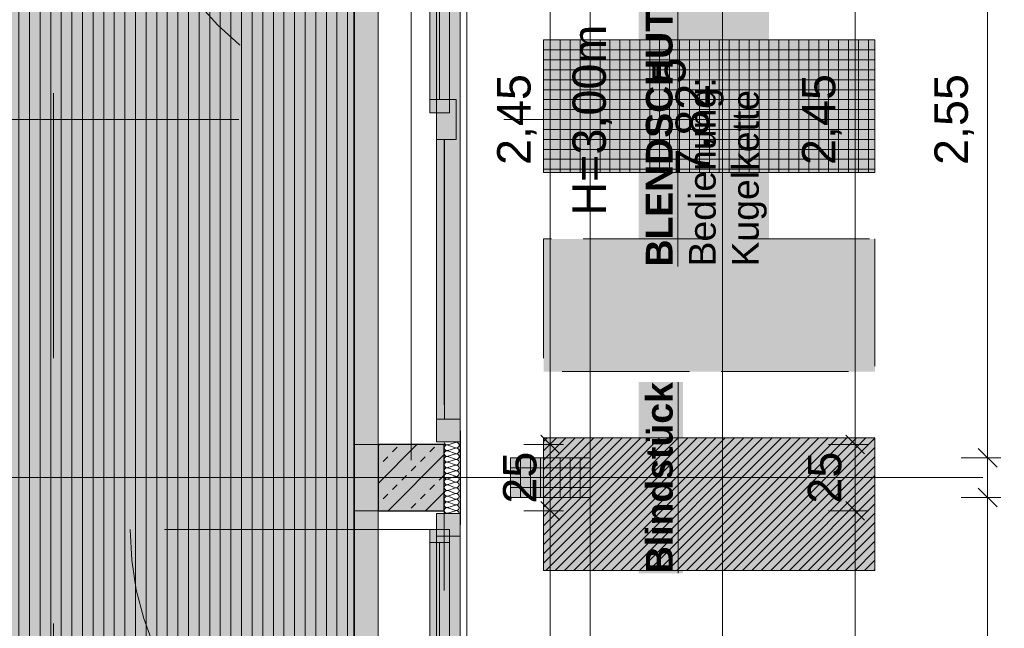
# Model space of a CAD drawing. Header units: metres. Extents: x -111 to 152, y -132 to 99.
# Tile 223 of 256: x -1.48 to 2.24, y -5.97 to -3.67. Entities that reach past the tile are written whole.
import ezdxf

# ---------------------------------------------------------------- set-up
doc = ezdxf.new("R2010")
doc.units = ezdxf.units.M
doc.header["$PDMODE"] = 1
doc.header["$PDSIZE"] = -2
for name, pattern in [('ACAD_ISO02W101', [0.6, 0.48, -0.12]), ('Achsen 01', [5.291531, 3.175, -1.058062, 0.352704, -0.705764]), ('gestrichelt - 01', [2, 1, -1]), ('ISO-07 Punktiert', [0.889, 0.127, -0.762]), ('Raster 01', [2, 1, -1]), ('VW-01 Strichlinie kurz', [2, 1, -1])]:
    doc.linetypes.add(name, pattern=pattern)
doc.layers.get('0').update_dxf_attribs({"lineweight": 25})
for name, color, linetype, lineweight, true_color in [('013_Beton und Stahlbetonarbeiten-000 Sichtbeton-333 Außenstütze', 5, 'Continuous', 5, 0x0000ff), ('013_Beton und Stahlbetonarbeiten-000 Sichtbeton-334 Außenwandöf', 5, 'Continuous', 5, 0x0000ff), ('014_Fassadenarbeiten-000 Aufsicht Betonfertigteile', 7, 'Continuous', 9, 0xc0c0c0), ('014_Fassadenarbeiten-330 mineralische Dämmung', 7, 'Continuous', 9, 0x666666), ('031_Metallbauarbeiten-350 Lamellendecke DS', 7, 'Continuous', 35, 0x666666), ('032_Metallarbeiten-Fenster', 7, 'Continuous', 13, 0x444444), ('AV1-Achsen', 1, 'Achsen 01', 18, 0xff0000), ('AV1-Raster', 7, 'Raster 01', 9, 0xa6a6a6)]:
    doc.layers.add(name, color=color, linetype=linetype, lineweight=lineweight, true_color=true_color)
for name, color, linetype, lineweight in [('013_Beton und Stahlbetonarbeiten-000 Unterzüge', 7, 'ISO-07 Punktiert', 13), ('013_Beton und Stahlbetonarbeiten-320 Fundamente Aufg. Wände', 7, 'ACAD_ISO02W101', 9), ('013_Beton und Stahlbetonarbeiten-330 Außenstützen', 7, 'Continuous', 25), ('014_Fassadenarbeiten-330 Betonfertigteile vertikal', 7, 'Continuous', 9), ('030_Sonnenschutzarbeiten-BLENDSCHUTZ', 7, 'Continuous', 5), ('030_Sonnenschutzarbeiten-BLENDSCHUTZ  Beschriftung', 7, 'Continuous', 5), ('_1.35m (3D)', 7, 'Continuous', 9), ('_EG (2D)', 7, 'Continuous', 9), ('_EG - DS (2D)', 7, 'Continuous', 9), ('_GRU (2D)', 7, 'Continuous', 9), ('_Legende (2D)', 7, 'Continuous', 9), ('Bemaßung-Bemaßung', 7, 'Continuous', 9), ('Keine', 7, 'Continuous', 9)]:
    doc.layers.add(name, color=color, linetype=linetype, lineweight=lineweight)
doc.layers.get('0').freeze()
doc.styles.add('Arial', font='arial.ttf')
doc.styles.add('Arial (bold)', font='arialbd.ttf')
doc.dimstyles.new('COE 50', dxfattribs={"dimtxt": 126.090495, "dimasz": 0.001414, "dimexe": 0.001, "dimexo": 0.01, "dimgap": 0.001, "dimtad": 1, "dimdec": 3, "dimtxsty": 'Arial', "dimblk": 'VW_SLASH-3', "dimblk1": 'VW_SLASH-3', "dimblk2": 'VW_SLASH-3', "dimcen": 0, "dimadec": 3, "dimazin": 0, "dimtfac": 0.8, "dimtdec": 3, "dimtix": 1, "dimtmove": 0, "dimatfit": 0, "dimldrblk": 'VW_SLASH-2', "dimfxl": 0.002, "dimfxlon": 1, "dimfrac": 2, "dimtolj": 1, "dimarcsym": 0})
pattern_1 = [(-90, (0, 0), (0.0375, 0), [])]
pattern_2 = [(0, (0, 0), (2e-18, -0.0375), [])]

# ---------------------------------------------------------------- blocks, each defined once
blk = doc.blocks.new('Group-2')
at = {"layer": 'AV1-Raster'}
for p, q in [((-1.35, -22.95), (-1.35, 1.35)), ((1.35, -4.05), (-40.5, -4.05)), ((1.35, -5.4), (-40.5, -5.4))]:
    blk.add_line(p, q, dxfattribs=at)
blk = doc.blocks.new('1.35m (3D)')
at = {"layer": 'AV1-Raster', "color": 7}
blk.add_blockref('Group-2', (0, 0), dxfattribs=at)
blk = doc.blocks.new('Blendschutz Beschriftung')
at = {"layer": '030_Sonnenschutzarbeiten-BLENDSCHUTZ  Beschriftung', "color": 254, "linetype": 'Continuous', "transparency": 33554559}
blk.add_solid([(-0.554, -0.1644), (0.554, -0.1644), (-0.554, 0.3267), (0.554, 0.3267)], dxfattribs=at)
at = {"layer": '030_Sonnenschutzarbeiten-BLENDSCHUTZ  Beschriftung', "insert": (-0.554, 0.3002), "char_height": 0.100872, "attachment_point": 1, "line_spacing_factor": 0.967016, "style": 'Arial (bold)'}
blk.add_mtext('{\\LBLENDSCHUTZ:}{\\fArial|b0|i0|c0|p0;\\l\\PBedienung: \\PKugelkette }', dxfattribs=at)
blk = doc.blocks.new('VW_SLASH-3')
at = {"color": 0, "linetype": 'ByBlock', "lineweight": -2, "transparency": 16777216}
blk.add_line((0, 0), (-1, 0), dxfattribs=at)
at = {"color": 0, "linetype": 'Continuous', "lineweight": 15, "transparency": 16777216, "flags": 128}
blk.add_lwpolyline([(0.5, 0.5), (-0.5, -0.5)], dxfattribs=at)
blk = doc.blocks.new('*D36')
at = {"layer": '030_Sonnenschutzarbeiten-BLENDSCHUTZ', "color": 0, "lineweight": -2}
for p, q in [((0.425, -2.825), (0.575, -2.825)), ((0.525, -5.2043), (0.525, -2.8957)), ((0.425, -5.275), (0.575, -5.275))]:
    blk.add_line(p, q, dxfattribs=at)
at = {"layer": 'Defpoints', "color": 0}
for p in [(-0.215, -2.825), (0.525, -2.825), (-0.215, -5.275)]:
    blk.add_point(p, dxfattribs=at)
at = {"layer": '030_Sonnenschutzarbeiten-BLENDSCHUTZ', "color": 0, "lineweight": -2, "xscale": 0.070693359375, "yscale": 0.070693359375, "zscale": 0.070693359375}
for p, rotation in [((0.525, -2.825), 90), ((0.525, -5.275), 270)]:
    blk.add_blockref('VW_SLASH-3', p, dxfattribs=dict(at, rotation=rotation))
at = {"layer": '030_Sonnenschutzarbeiten-BLENDSCHUTZ', "color": 0, "lineweight": 13, "insert": (0.3992, -4.05), "char_height": 0.12609, "attachment_point": 5, "rotation": 90, "style": 'Arial'}
blk.add_mtext('\\A1;2,45', dxfattribs=at)
blk = doc.blocks.new('VW_SLASH-2')
at = {"color": 0, "linetype": 'ByBlock', "lineweight": -2, "transparency": 16777216}
blk.add_line((0, 0), (-1, 0), dxfattribs=at)
at = {"color": 0, "linetype": 'Continuous', "lineweight": 15, "transparency": 16777216, "flags": 128}
blk.add_lwpolyline([(0.5, 0.5), (-0.5, -0.5)], dxfattribs=at)
blk = doc.blocks.new('*D37')
at = {"layer": '030_Sonnenschutzarbeiten-BLENDSCHUTZ', "color": 0, "lineweight": -2}
for p, q in [((0.425, -5.525), (0.575, -5.525)), ((0.525, -7.9043), (0.525, -5.5957)), ((0.425, -7.975), (0.575, -7.975))]:
    blk.add_line(p, q, dxfattribs=at)
at = {"layer": 'Defpoints', "color": 0}
for p in [(-0.215, -5.525), (0.525, -5.525), (-0.215, -7.975)]:
    blk.add_point(p, dxfattribs=at)
at = {"layer": '030_Sonnenschutzarbeiten-BLENDSCHUTZ', "color": 0, "lineweight": -2, "xscale": 0.070693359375, "yscale": 0.070693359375, "zscale": 0.070693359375}
for p, rotation in [((0.525, -5.525), 90), ((0.525, -7.975), 270)]:
    blk.add_blockref('VW_SLASH-3', p, dxfattribs=dict(at, rotation=rotation))
at = {"layer": '030_Sonnenschutzarbeiten-BLENDSCHUTZ', "color": 0, "lineweight": 13, "insert": (0.3992, -6.75), "char_height": 0.12609, "attachment_point": 5, "rotation": 90, "style": 'Arial'}
blk.add_mtext('\\A1;2,45', dxfattribs=at)
blk = doc.blocks.new('*D62')
at = {"layer": '030_Sonnenschutzarbeiten-BLENDSCHUTZ', "color": 0, "lineweight": -2}
for p, q in [((0.525, -5.2043), (0.525, -5.1336)), ((0.425, -5.275), (0.575, -5.275)), ((0.525, -5.275), (0.525, -5.525)), ((0.425, -5.525), (0.575, -5.525)), ((0.525, -5.5957), (0.525, -5.6664))]:
    blk.add_line(p, q, dxfattribs=at)
at = {"layer": 'Defpoints', "color": 0}
for p in [(-0.215, -5.275), (-0.215, -5.525), (0.525, -5.525)]:
    blk.add_point(p, dxfattribs=at)
at = {"layer": '030_Sonnenschutzarbeiten-BLENDSCHUTZ', "color": 0, "lineweight": -2, "xscale": 0.070693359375, "yscale": 0.070693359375, "zscale": 0.070693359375}
for p, rotation in [((0.525, -5.275), 270), ((0.525, -5.525), 90)]:
    blk.add_blockref('VW_SLASH-3', p, dxfattribs=dict(at, rotation=rotation))
at = {"layer": '030_Sonnenschutzarbeiten-BLENDSCHUTZ', "color": 0, "lineweight": 13, "insert": (0.4106, -5.4), "char_height": 0.12609, "attachment_point": 5, "rotation": 90, "style": 'Arial'}
blk.add_mtext('\\A1;25', dxfattribs=at)
blk = doc.blocks.new('*D400')
at = {"layer": 'Bemaßung-Bemaßung', "color": 0, "lineweight": -2}
for p, q in [((3.075, 0), (3.225, 0)), ((3.175, -5.3293), (3.175, -0.0707)), ((3.075, -5.4), (3.225, -5.4))]:
    blk.add_line(p, q, dxfattribs=at)
at = {"layer": 'Defpoints', "color": 0}
for p in [(0, 0), (3.175, 0), (0, -5.4)]:
    blk.add_point(p, dxfattribs=at)
at = {"layer": 'Bemaßung-Bemaßung', "color": 0, "lineweight": -2, "xscale": 0.070693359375, "yscale": 0.070693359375, "zscale": 0.070693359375}
for p, rotation in [((3.175, 0), 89.99999999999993), ((3.175, -5.4), 269.9999999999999)]:
    blk.add_blockref('VW_SLASH-3', p, dxfattribs=dict(at, rotation=rotation))
at = {"layer": 'Bemaßung-Bemaßung', "color": 0, "insert": (3.0492, -2.7), "char_height": 0.12609, "attachment_point": 5, "rotation": 90, "style": 'Arial'}
blk.add_mtext('\\A1;5,40', dxfattribs=at)
blk = doc.blocks.new('*D401')
at = {"layer": 'Bemaßung-Bemaßung', "color": 0, "lineweight": -2}
for p, q in [((3.075, -5.4), (3.225, -5.4)), ((3.175, -8.0293), (3.175, -5.4707)), ((3.075, -8.1), (3.225, -8.1))]:
    blk.add_line(p, q, dxfattribs=at)
at = {"layer": 'Defpoints', "color": 0}
for p in [(0, -5.4), (3.175, -5.4), (0, -8.1)]:
    blk.add_point(p, dxfattribs=at)
at = {"layer": 'Bemaßung-Bemaßung', "color": 0, "lineweight": -2, "xscale": 0.070693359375, "yscale": 0.070693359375, "zscale": 0.070693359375}
for p, rotation in [((3.175, -5.4), 90), ((3.175, -8.1), 270)]:
    blk.add_blockref('VW_SLASH-3', p, dxfattribs=dict(at, rotation=rotation))
at = {"layer": 'Bemaßung-Bemaßung', "color": 0, "insert": (3.0492, -6.75), "char_height": 0.12609, "attachment_point": 5, "rotation": 90, "style": 'Arial'}
blk.add_mtext('\\A1;2,70', dxfattribs=at)
blk = doc.blocks.new('*D409')
at = {"layer": 'Bemaßung-Bemaßung', "color": 0, "lineweight": -2}
for p, q in [((2.075, -2.775), (2.225, -2.775)), ((2.175, -5.2543), (2.175, -2.8457)), ((2.075, -5.325), (2.225, -5.325))]:
    blk.add_line(p, q, dxfattribs=at)
at = {"layer": 'Defpoints', "color": 0}
for p in [(0.675, -2.775), (2.175, -2.775), (0.675, -5.325)]:
    blk.add_point(p, dxfattribs=at)
at = {"layer": 'Bemaßung-Bemaßung', "color": 0, "lineweight": -2, "xscale": 0.070693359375, "yscale": 0.070693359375, "zscale": 0.070693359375}
for p, rotation in [((2.175, -2.775), 90), ((2.175, -5.325), 270)]:
    blk.add_blockref('VW_SLASH-3', p, dxfattribs=dict(at, rotation=rotation))
at = {"layer": 'Bemaßung-Bemaßung', "color": 0, "insert": (2.0492, -4.05), "char_height": 0.12609, "attachment_point": 5, "rotation": 90, "style": 'Arial'}
blk.add_mtext('\\A1;2,55', dxfattribs=at)
blk = doc.blocks.new('*D410')
at = {"layer": 'Bemaßung-Bemaßung', "color": 0, "lineweight": -2}
for p, q in [((2.175, -5.2543), (2.175, -5.1836)), ((2.075, -5.325), (2.225, -5.325)), ((2.175, -5.475), (2.175, -5.325)), ((2.075, -5.475), (2.225, -5.475)), ((2.175, -5.5457), (2.175, -5.6164))]:
    blk.add_line(p, q, dxfattribs=at)
at = {"layer": 'Defpoints', "color": 0}
for p in [(0.675, -5.325), (2.175, -5.325), (0.675, -5.475)]:
    blk.add_point(p, dxfattribs=at)
at = {"layer": 'Bemaßung-Bemaßung', "color": 0, "lineweight": -2, "xscale": 0.070693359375, "yscale": 0.070693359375, "zscale": 0.070693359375}
for p, rotation in [((2.175, -5.325), 270), ((2.175, -5.475), 90)]:
    blk.add_blockref('VW_SLASH-3', p, dxfattribs=dict(at, rotation=rotation))
at = {"layer": 'Bemaßung-Bemaßung', "color": 0, "insert": (2.3644, -5.4), "char_height": 0.12609, "attachment_point": 5, "rotation": 90, "style": 'Arial'}
blk.add_mtext('\\A1;15', dxfattribs=at)
blk = doc.blocks.new('*D411')
at = {"layer": 'Bemaßung-Bemaßung', "color": 0, "lineweight": -2}
for p, q in [((2.075, -5.475), (2.225, -5.475)), ((2.175, -7.9543), (2.175, -5.5457)), ((2.075, -8.025), (2.225, -8.025))]:
    blk.add_line(p, q, dxfattribs=at)
at = {"layer": 'Defpoints', "color": 0}
for p in [(0.675, -5.475), (2.175, -5.475), (0.675, -8.025)]:
    blk.add_point(p, dxfattribs=at)
at = {"layer": 'Bemaßung-Bemaßung', "color": 0, "lineweight": -2, "xscale": 0.070693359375, "yscale": 0.070693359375, "zscale": 0.070693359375}
for p, rotation in [((2.175, -5.475), 90), ((2.175, -8.025), 270)]:
    blk.add_blockref('VW_SLASH-3', p, dxfattribs=dict(at, rotation=rotation))
at = {"layer": 'Bemaßung-Bemaßung', "color": 0, "insert": (2.0492, -6.75), "char_height": 0.12609, "attachment_point": 5, "rotation": 90, "style": 'Arial'}
blk.add_mtext('\\A1;2,55', dxfattribs=at)
blk = doc.blocks.new('*D429')
at = {"layer": 'Bemaßung-Bemaßung', "color": 0, "lineweight": -2}
for p, q in [((1.075, -0.125), (1.225, -0.125)), ((1.175, -7.8793), (1.175, -0.1957)), ((1.075, -7.95), (1.225, -7.95))]:
    blk.add_line(p, q, dxfattribs=at)
at = {"layer": 'Defpoints', "color": 0}
for p in [(-2.575, -0.125), (1.175, -0.125), (-1.475, -7.95)]:
    blk.add_point(p, dxfattribs=at)
at = {"layer": 'Bemaßung-Bemaßung', "color": 0, "lineweight": -2, "xscale": 0.070693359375, "yscale": 0.070693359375, "zscale": 0.070693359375}
for p, rotation in [((1.175, -0.125), 90.00000000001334), ((1.175, -7.95), 270.0000000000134)]:
    blk.add_blockref('VW_SLASH-3', p, dxfattribs=dict(at, rotation=rotation))
at = {"layer": 'Bemaßung-Bemaßung', "color": 0, "insert": (1.0283, -4.0375), "char_height": 0.12609, "attachment_point": 5, "rotation": 90, "style": 'Arial'}
blk.add_mtext('\\A1;7,82\\S5^ ;', dxfattribs=at)
blk = doc.blocks.new('*D604')
at = {"layer": 'Bemaßung-Bemaßung', "color": 0, "lineweight": -2}
for p, q in [((1.575, -5.525), (1.725, -5.525)), ((1.675, -5.5957), (1.675, -7.9043)), ((1.575, -7.975), (1.725, -7.975))]:
    blk.add_line(p, q, dxfattribs=at)
at = {"layer": 'Defpoints', "color": 0}
for p in [(-0.125, -5.525), (-0.125, -7.975), (1.675, -7.975)]:
    blk.add_point(p, dxfattribs=at)
at = {"layer": 'Bemaßung-Bemaßung', "color": 0, "lineweight": -2, "xscale": 0.070693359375, "yscale": 0.070693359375, "zscale": 0.070693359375}
for p, rotation in [((1.675, -5.525), 90.00000000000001), ((1.675, -7.975), 270)]:
    blk.add_blockref('VW_SLASH-3', p, dxfattribs=dict(at, rotation=rotation))
at = {"layer": 'Bemaßung-Bemaßung', "color": 0, "insert": (1.5492, -6.75), "char_height": 0.12609, "attachment_point": 5, "rotation": 90, "style": 'Arial'}
blk.add_mtext('\\A1;2,45', dxfattribs=at)
blk = doc.blocks.new('*D605')
at = {"layer": 'Bemaßung-Bemaßung', "color": 0, "lineweight": -2}
for p, q in [((1.675, -5.2043), (1.675, -5.1336)), ((1.575, -5.275), (1.725, -5.275)), ((1.675, -5.275), (1.675, -5.525)), ((1.575, -5.525), (1.725, -5.525)), ((1.675, -5.5957), (1.675, -5.6664))]:
    blk.add_line(p, q, dxfattribs=at)
at = {"layer": 'Defpoints', "color": 0}
for p in [(-0.125, -5.275), (-0.125, -5.525), (1.675, -5.525)]:
    blk.add_point(p, dxfattribs=at)
at = {"layer": 'Bemaßung-Bemaßung', "color": 0, "lineweight": -2, "xscale": 0.070693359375, "yscale": 0.070693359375, "zscale": 0.070693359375}
for p, rotation in [((1.675, -5.275), 270), ((1.675, -5.525), 90)]:
    blk.add_blockref('VW_SLASH-3', p, dxfattribs=dict(at, rotation=rotation))
at = {"layer": 'Bemaßung-Bemaßung', "color": 0, "insert": (1.5606, -5.4), "char_height": 0.12609, "attachment_point": 5, "rotation": 90, "style": 'Arial'}
blk.add_mtext('\\A1;25', dxfattribs=at)
blk = doc.blocks.new('*D606')
at = {"layer": 'Bemaßung-Bemaßung', "color": 0, "lineweight": -2}
for p, q in [((1.575, -2.825), (1.725, -2.825)), ((1.675, -2.8957), (1.675, -5.2043)), ((1.575, -5.275), (1.725, -5.275))]:
    blk.add_line(p, q, dxfattribs=at)
at = {"layer": 'Defpoints', "color": 0}
for p in [(-0.125, -2.825), (-0.125, -5.275), (1.675, -5.275)]:
    blk.add_point(p, dxfattribs=at)
at = {"layer": 'Bemaßung-Bemaßung', "color": 0, "lineweight": -2, "xscale": 0.070693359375, "yscale": 0.070693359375, "zscale": 0.070693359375}
for p, rotation in [((1.675, -2.825), 90.00000000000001), ((1.675, -5.275), 270)]:
    blk.add_blockref('VW_SLASH-3', p, dxfattribs=dict(at, rotation=rotation))
at = {"layer": 'Bemaßung-Bemaßung', "color": 0, "insert": (1.5492, -4.05), "char_height": 0.12609, "attachment_point": 5, "rotation": 90, "style": 'Arial'}
blk.add_mtext('\\A1;2,45', dxfattribs=at)
blk = doc.blocks.new('Group-429')
at = {"layer": '032_Metallarbeiten-Fenster', "linetype": 'Continuous', "lineweight": 0}
for points in [[(0.185, -5.535), (0.185, -5.62), (0.095, -5.62), (0.095, -5.535)], [(0.145, -5.595), (0.145, -5.645), (0.07, -5.645), (0.07, -5.595)], [(0.145, -5.645), (0.145, -6.675), (0.07, -6.675), (0.07, -5.645)], [(0.095, -5.62), (0.185, -5.62), (0.185, -7.88), (0.095, -7.88)], [(0.145, -6.675), (0.145, -6.725), (0.07, -6.725), (0.07, -6.675)], [(0.17, -6.675), (0.17, -6.825), (0.095, -6.825), (0.095, -6.675)], [(0.185, -7.965), (0.185, -7.88), (0.095, -7.88), (0.095, -7.965)]]:
    blk.add_hatch(color=7, dxfattribs=at).paths.add_polyline_path(points)
at = {"layer": '032_Metallarbeiten-Fenster', "color": 7, "linetype": 'gestrichelt - 01', "lineweight": 18, "transparency": 33554687}
blk.add_line((0.07, -5.595), (-1.06, -5.595), dxfattribs=at)
at = {"layer": '032_Metallarbeiten-Fenster', "color": 7, "lineweight": 18}
for p, q in [((0.1075, -5.645), (0.1075, -6.675)), ((0.1262, -7.88), (0.1262, -6.825))]:
    blk.add_line(p, q, dxfattribs=at)
at = {"layer": '032_Metallarbeiten-Fenster', "color": 7, "lineweight": 18, "flags": 128}
for points in [[(0.185, -5.535), (0.185, -5.62), (0.095, -5.62), (0.095, -5.535)], [(0.145, -5.595), (0.145, -5.645), (0.07, -5.645), (0.07, -5.595)], [(0.145, -5.645), (0.145, -6.675), (0.07, -6.675), (0.07, -5.645)], [(0.095, -5.62), (0.185, -5.62), (0.185, -7.88), (0.095, -7.88)], [(0.145, -6.675), (0.145, -6.725), (0.07, -6.725), (0.07, -6.675)], [(0.17, -6.675), (0.17, -6.825), (0.095, -6.825), (0.095, -6.675)], [(0.185, -7.965), (0.185, -7.88), (0.095, -7.88), (0.095, -7.965)]]:
    blk.add_lwpolyline(points, close=True, dxfattribs=at)
at = {"layer": '032_Metallarbeiten-Fenster', "color": 7, "linetype": 'gestrichelt - 01', "lineweight": 18, "transparency": 33554687}
blk.add_arc((0.07, -5.595), 1.13, 180.0004, 270, dxfattribs=at)
blk = doc.blocks.new('Group-431')
at = {"layer": '014_Fassadenarbeiten-330 mineralische Dämmung', "transparency": 33554687, "flags": 128}
for points in [[(15.3239, -23.284, 0.513088), (15.3342, -23.27), (15.3252, -23.242, -1.372995), (15.3456, -23.242), (15.3353, -23.27, 1.372583), (15.3557, -23.27), (15.3467, -23.242, -1.372995), (15.3671, -23.242), (15.3567, -23.27, 1.372583), (15.3771, -23.27)], [(15.3353, -23.27, 1.372583), (15.3557, -23.27), (15.3467, -23.242, -1.372995), (15.3671, -23.242), (15.3567, -23.27, 1.372583), (15.3771, -23.27), (15.3681, -23.242, -1.372995), (15.3885, -23.242), (15.3782, -23.27, 1.372583), (15.3986, -23.27), (15.3896, -23.242, -1.372995), (15.41, -23.242), (15.3996, -23.27, 1.372583), (15.42, -23.27), (15.411, -23.242, -1.372995), (15.4314, -23.242), (15.4211, -23.27, 1.372583), (15.4415, -23.27), (15.4325, -23.242, -1.372995), (15.4529, -23.242), (15.4425, -23.27, 1.372583), (15.4629, -23.27), (15.4539, -23.242, -1.372995), (15.4743, -23.242), (15.464, -23.27, 1.372583), (15.4844, -23.27), (15.4754, -23.242, -1.372995), (15.4958, -23.242), (15.4854, -23.27, 1.372583), (15.5058, -23.27), (15.4968, -23.242, -1.372995), (15.5172, -23.242), (15.5069, -23.27, 1.372583), (15.5273, -23.27), (15.5183, -23.242, -1.372995), (15.5387, -23.242), (15.5283, -23.27, 1.372583), (15.5487, -23.27), (15.5397, -23.242, -1.372995), (15.5601, -23.242), (15.5498, -23.27, 1.372583), (15.5702, -23.27), (15.5612, -23.242, -1.372995), (15.5816, -23.242)], [(15.5283, -23.27, 0.324435), (15.5322, -23.282, 0.324435), (15.5448, -23.282, 0.324435), (15.5487, -23.27), (15.5397, -23.242, -0.324488), (15.5436, -23.23, -0.324488), (15.5562, -23.23, -0.324488), (15.5601, -23.242), (15.5498, -23.27, 0.324435), (15.5537, -23.282, 0.324435), (15.5663, -23.282, 0.324435), (15.5702, -23.27), (15.5612, -23.242, -0.324488), (15.5651, -23.23, -0.324488), (15.5777, -23.23, -0.324488), (15.5816, -23.242), (15.5712, -23.27, 0.324435), (15.5751, -23.282, 0.324435), (15.5877, -23.282, 0.324435), (15.5916, -23.27), (15.5826, -23.242, -0.540253), (15.5939, -23.228)], [(15.5939, -23.2791, -0.225321), (15.5927, -23.27), (15.5939, -23.2667)]]:
    blk.add_lwpolyline(points, format="xyb", dxfattribs=at)
blk = doc.blocks.new('Group-435')
at = {"layer": '014_Fassadenarbeiten-330 mineralische Dämmung', "transparency": 33554687}
blk.add_blockref('Group-431', (0, 0), dxfattribs=at)
blk = doc.blocks.new('Parametric Object-56')
at = {"layer": '014_Fassadenarbeiten-330 mineralische Dämmung', "color": 7, "transparency": 33554687}
blk.add_blockref('Group-435', (0, 0), dxfattribs=at)
at = {"layer": '014_Fassadenarbeiten-330 mineralische Dämmung', "color": 0, "flags": 1}
for tag in ['IFC_UUID', 'instanceID', 'prm0_name', 'prm0_type', 'prm0_value', 'prm1_name', 'prm1_type', 'prm1_value', 'prm2_name', 'prm2_type', 'prm2_value', 'prm3_name', 'prm3_type', 'prm3_value', 'prm4_name', 'prm4_type', 'prm4_value', 'prm5_name', 'prm5_type', 'prm5_value', 'prm6_name', 'prm6_type', 'prm6_value']:
    blk.add_attdef(tag, (0.1225, -5.535), '', height=0.00018, dxfattribs=at)
blk = doc.blocks.new('Group-436')
at = {"layer": '032_Metallarbeiten-Fenster', "linetype": 'Continuous', "lineweight": 0}
for points in [[(0.185, -2.835), (0.185, -2.92), (0.095, -2.92), (0.095, -2.835)], [(0.145, -2.895), (0.145, -2.945), (0.07, -2.945), (0.07, -2.895)], [(0.095, -2.92), (0.185, -2.92), (0.185, -5.18), (0.095, -5.18)], [(0.145, -2.945), (0.145, -3.975), (0.07, -3.975), (0.07, -2.945)], [(0.145, -3.975), (0.145, -4.025), (0.07, -4.025), (0.07, -3.975)], [(0.17, -3.975), (0.17, -4.125), (0.095, -4.125), (0.095, -3.975)], [(0.185, -5.265), (0.185, -5.18), (0.095, -5.18), (0.095, -5.265)]]:
    blk.add_hatch(color=7, dxfattribs=at).paths.add_polyline_path(points)
at = {"layer": '032_Metallarbeiten-Fenster', "color": 7, "linetype": 'gestrichelt - 01', "lineweight": 18, "transparency": 33554687}
blk.add_line((0.07, -2.895), (-1.06, -2.895), dxfattribs=at)
at = {"layer": '032_Metallarbeiten-Fenster', "color": 7, "lineweight": 18}
for p, q in [((0.1075, -2.945), (0.1075, -3.975)), ((0.1262, -5.18), (0.1262, -4.125))]:
    blk.add_line(p, q, dxfattribs=at)
at = {"layer": '032_Metallarbeiten-Fenster', "color": 7, "lineweight": 18, "flags": 128}
for points in [[(0.185, -2.835), (0.185, -2.92), (0.095, -2.92), (0.095, -2.835)], [(0.145, -2.895), (0.145, -2.945), (0.07, -2.945), (0.07, -2.895)], [(0.095, -2.92), (0.185, -2.92), (0.185, -5.18), (0.095, -5.18)], [(0.145, -2.945), (0.145, -3.975), (0.07, -3.975), (0.07, -2.945)], [(0.145, -3.975), (0.145, -4.025), (0.07, -4.025), (0.07, -3.975)], [(0.17, -3.975), (0.17, -4.125), (0.095, -4.125), (0.095, -3.975)], [(0.185, -5.265), (0.185, -5.18), (0.095, -5.18), (0.095, -5.265)]]:
    blk.add_lwpolyline(points, close=True, dxfattribs=at)
at = {"layer": '032_Metallarbeiten-Fenster', "color": 7, "linetype": 'gestrichelt - 01', "lineweight": 18, "transparency": 33554687}
blk.add_arc((0.07, -2.895), 1.13, 180.0004, 270, dxfattribs=at)
blk = doc.blocks.new('Legende (2D)')
at = {"layer": '013_Beton und Stahlbetonarbeiten-320 Fundamente Aufg. Wände', "linetype": 'Continuous', "lineweight": 0, "transparency": 33554470}
blk.add_hatch(color=96, dxfattribs=at).paths.add_polyline_path([(1.74957, -4.5), (1.74957, -5), (0.49957, -5), (0.49957, -4.5)])
at = {"layer": 'Keine', "linetype": 'Continuous', "lineweight": 0, "transparency": 33554687}
blk.add_hatch(color=9, dxfattribs=at).paths.add_polyline_path([(0.49957, -3.75), (1.74957, -3.75), (1.74957, -4.25), (0.49957, -4.25)])
at = {"layer": 'Keine', "linetype": 'Continuous', "lineweight": 9, "transparency": 33554687}
h = blk.add_hatch(dxfattribs=at)
h.set_pattern_fill('Stahlbetonfertigteil', color=8, style=0, pattern_type=2)
h.set_pattern_definition(pattern_1)
h.paths.add_polyline_path([(0.49957, -3.75), (1.74957, -3.75), (1.74957, -4.25), (0.49957, -4.25)])
at = {"layer": 'Keine', "linetype": 'Continuous', "lineweight": 13, "transparency": 33554687}
h = blk.add_hatch(dxfattribs=at)
h.set_pattern_fill('Stahlbetonfertigteil-1', color=8, style=0, pattern_type=2)
h.set_pattern_definition(pattern_2)
h.paths.add_polyline_path([(0.49957, -3.75), (1.74957, -3.75), (1.74957, -4.25), (0.49957, -4.25)])
at = {"layer": 'Keine', "linetype": 'Continuous', "lineweight": 0, "true_color": 0xd19783, "transparency": 33554687}
blk.add_hatch(color=33, dxfattribs=at).paths.add_polyline_path([(0.49957, -5.75), (0.49957, -5.25), (1.74957, -5.25), (1.74957, -5.75)])
at = {"layer": 'Keine', "linetype": 'Continuous', "lineweight": 9, "transparency": 33554687}
h = blk.add_hatch(dxfattribs=at)
h.set_pattern_fill('Mauerwerk Münster', color=8, style=0, pattern_type=2)
h.set_pattern_definition([(45, (0, 0), (0.01767767, -0.01767767), [])])
h.paths.add_polyline_path([(0.49957, -5.75), (0.49957, -5.25), (1.74957, -5.25), (1.74957, -5.75)])
at = {"layer": '013_Beton und Stahlbetonarbeiten-320 Fundamente Aufg. Wände', "flags": 128}
blk.add_lwpolyline([(1.74957, -4.5), (1.74957, -5), (0.49957, -5), (0.49957, -4.5)], close=True, dxfattribs=at)
at = {"layer": 'Keine', "color": 7, "linetype": 'Continuous', "lineweight": 9, "transparency": 33554687, "flags": 128}
for points in [[(0.49957, -3.75), (1.74957, -3.75), (1.74957, -4.25), (0.49957, -4.25)], [(0.49957, -5.75), (0.49957, -5.25), (1.74957, -5.25), (1.74957, -5.75)]]:
    blk.add_lwpolyline(points, close=True, dxfattribs=at)
blk = doc.blocks.new('Group-709')
at = {"layer": 'AV1-Achsen'}
blk.add_line((0, -26.5), (0, 4.9), dxfattribs=at)
blk = doc.blocks.new('Group-721')
at = {"layer": 'AV1-Achsen'}
blk.add_line((-43.35, -5.4), (4.2, -5.4), dxfattribs=at)
blk = doc.blocks.new('GRU (2D)')
at = {"layer": 'AV1-Achsen', "color": 7}
for name in ['Group-709', 'Group-721']:
    blk.add_blockref(name, (0, 0), dxfattribs=at)
blk = doc.blocks.new('EG - DS (2D)')
at = {"layer": '030_Sonnenschutzarbeiten-BLENDSCHUTZ', "linetype": 'Continuous', "lineweight": 0, "transparency": 33554610}
for color, points in [(161, [(-0.125, -2.825), (-0.215, -2.825), (-0.215, -5.275), (-0.125, -5.275)]), (30, [(-0.215, -5.525), (-0.215, -5.275), (-0.125, -5.275), (-0.125, -5.525)]), (161, [(-0.125, -7.975), (-0.215, -7.975), (-0.215, -5.525), (-0.125, -5.525)])]:
    blk.add_hatch(color=color, dxfattribs=at).paths.add_polyline_path(points)
at = {"layer": '031_Metallbauarbeiten-350 Lamellendecke DS', "linetype": 'Continuous', "lineweight": 0, "transparency": 33554508}
blk.add_hatch(color=254, dxfattribs=at).paths.add_polyline_path([(-5.275, -0.215), (-0.215, -0.215), (-0.215, -7.95), (-5.275, -7.95)])
at = {"layer": '031_Metallbauarbeiten-350 Lamellendecke DS', "linetype": 'Continuous', "lineweight": 9, "transparency": 33554508}
h = blk.add_hatch(dxfattribs=at)
h.set_pattern_fill('Lamellendecke', color=252, style=0, pattern_type=2)
h.set_pattern_definition([(90, (0, 0), (0.04, 0), [])])
h.paths.add_polyline_path([(-5.275, -0.215), (-0.215, -0.215), (-0.215, -7.95), (-5.275, -7.95)])
at = {"layer": '030_Sonnenschutzarbeiten-BLENDSCHUTZ', "color": 251, "lineweight": 13, "flags": 128}
for points in [[(-0.125, -2.825), (-0.215, -2.825), (-0.215, -5.275), (-0.125, -5.275)], [(-0.215, -5.525), (-0.215, -5.275), (-0.125, -5.275), (-0.125, -5.525)], [(-0.125, -7.975), (-0.215, -7.975), (-0.215, -5.525), (-0.125, -5.525)]]:
    blk.add_lwpolyline(points, close=True, dxfattribs=at)
at = {"layer": '030_Sonnenschutzarbeiten-BLENDSCHUTZ', "color": 30, "transparency": 33554610}
blk.add_solid([(1.0254, -5.7611), (1.0254, -5.0389), (0.8589, -5.7611), (0.8589, -5.0389)], dxfattribs=at)
blk.add_solid([(1.0254, -5.7611), (1.0254, -5.0389), (0.8589, -5.7611), (0.8589, -5.0389)], dxfattribs=at)
at = {"layer": '031_Metallbauarbeiten-350 Lamellendecke DS', "flags": 128}
blk.add_lwpolyline([(-5.275, -0.215), (-0.215, -0.215), (-0.215, -7.95), (-5.275, -7.95)], close=True, dxfattribs=at)
at = {"layer": '030_Sonnenschutzarbeiten-BLENDSCHUTZ  Beschriftung', "color": 7, "rotation": 90}
blk.add_blockref('Blendschutz Beschriftung', (1.1856, -4.05), dxfattribs=at)
at = {"layer": '030_Sonnenschutzarbeiten-BLENDSCHUTZ', "color": 7, "insert": (0.6087, -4.4121), "char_height": 0.12609, "attachment_point": 1, "rotation": 90, "line_spacing_factor": 0.969122, "style": 'Arial'}
blk.add_mtext('H=3,00m', dxfattribs=at)
at = {"layer": '030_Sonnenschutzarbeiten-BLENDSCHUTZ', "color": 7, "insert": (0.8858, -5.4), "char_height": 0.100872, "width": 0.722129, "attachment_point": 2, "rotation": 90, "line_spacing_factor": 0.969122, "style": 'Arial (bold)'}
blk.add_mtext('{\\LB}{\\Llindstück }', dxfattribs=at)
at = {"layer": '030_Sonnenschutzarbeiten-BLENDSCHUTZ', "color": 7, "lineweight": 13}
for p1, p2, picture, middle in [((-0.215, -5.275), (-0.215, -2.825), '*D36', (0.3992, -4.05)), ((-0.215, -7.975), (-0.215, -5.525), '*D37', (0.3992, -6.75))]:
    dim = blk.add_aligned_dim(p1=p1, p2=p2, distance=-0.74, text='2,45', dimstyle='COE 50', override={"dimtxt": 0.12609, "dimasz": 0.070693, "dimexe": 0.05, "dimgap": 0.05, "dimpost": '<>', "dimtxsty": 'Arial', "dimtmove": 2, "dimfxl": 0.1}, dxfattribs=at)
    dim.commit()
    dim.dimension.update_dxf_attribs({"geometry": picture, "text_midpoint": middle})
at = {"layer": '030_Sonnenschutzarbeiten-BLENDSCHUTZ', "color": 251, "lineweight": 13}
dim = blk.add_linear_dim(base=(0.525, -5.525), p1=(-0.215, -5.275), p2=(-0.215, -5.525), angle=270, text='25', dimstyle='COE 50', override={"dimtxt": 0.12609, "dimasz": 0.070693, "dimexe": 0.05, "dimgap": 0.05, "dimpost": '<>', "dimtxsty": 'Arial', "dimtmove": 2, "dimfxl": 0.1}, dxfattribs=at)
dim.commit()
dim.dimension.update_dxf_attribs({"geometry": '*D62', "text_midpoint": (0.4106, -5.4)})
blk = doc.blocks.new('EG (2D)')
at = {"layer": '013_Beton und Stahlbetonarbeiten-330 Außenstützen', "linetype": 'Continuous', "lineweight": 0, "true_color": 0xc0c0c0}
blk.add_hatch(color=9, dxfattribs=at).paths.add_polyline_path([(0.125, -5.275), (-0.125, -5.275), (-0.125, -5.525), (0.125, -5.525)])
at = {"layer": '013_Beton und Stahlbetonarbeiten-330 Außenstützen', "linetype": 'Continuous', "lineweight": 13}
h = blk.add_hatch(dxfattribs=at)
h.set_pattern_fill('Stahlbeton', color=251, style=0, pattern_type=2)
h.set_pattern_definition([(45, (0, 0), (0.0707107, -0.0707107), [0.025, -0.025])])
h.paths.add_polyline_path([(0.125, -5.275), (-0.125, -5.275), (-0.125, -5.525), (0.125, -5.525)])
h = blk.add_hatch(dxfattribs=at)
h.set_pattern_fill('Stahlbeton-1', color=251, style=0, pattern_type=2)
h.set_pattern_definition([(-135, (0.03106, -0.03313), (0.0707107, -0.0707107), [])])
h.paths.add_polyline_path([(0.125, -5.275), (-0.125, -5.275), (-0.125, -5.525), (0.125, -5.525)])
at = {"layer": '014_Fassadenarbeiten-330 Betonfertigteile vertikal', "linetype": 'Continuous', "lineweight": 0}
blk.add_hatch(color=9, dxfattribs=at).paths.add_polyline_path([(0.675, -5.325), (0.675, -5.475), (0.375, -5.475), (0.375, -5.325)])
at = {"layer": '014_Fassadenarbeiten-330 Betonfertigteile vertikal', "linetype": 'Continuous', "lineweight": 9}
h = blk.add_hatch(dxfattribs=at)
h.set_pattern_fill('Stahlbetonfertigteil', color=8, style=0, pattern_type=2)
h.set_pattern_definition(pattern_1)
h.paths.add_polyline_path([(0.675, -5.325), (0.675, -5.475), (0.375, -5.475), (0.375, -5.325)])
at = {"layer": '014_Fassadenarbeiten-330 Betonfertigteile vertikal', "linetype": 'Continuous', "lineweight": 13}
h = blk.add_hatch(dxfattribs=at)
h.set_pattern_fill('Stahlbetonfertigteil-1', color=8, style=0, pattern_type=2)
h.set_pattern_definition(pattern_2)
h.paths.add_polyline_path([(0.675, -5.325), (0.675, -5.475), (0.375, -5.475), (0.375, -5.325)])
at = {"layer": '032_Metallarbeiten-Fenster', "linetype": 'Continuous', "lineweight": 0, "transparency": 33554687}
blk.add_hatch(color=181, dxfattribs=at).paths.add_polyline_path([(0.1843, -5.5769), (0.1843, -5.2231), (0.1863, -5.2231), (0.1863, -5.5769)])
at = {"layer": '013_Beton und Stahlbetonarbeiten-000 Sichtbeton-333 Außenstütze', "color": 30}
blk.add_solid([(-0.125, -5.525), (-0.125, -5.275), (-0.075, -5.475), (-0.075, -5.325)], dxfattribs=at)
at = {"layer": '013_Beton und Stahlbetonarbeiten-000 Sichtbeton-334 Außenwandöf', "color": 30}
for points in [[(0.125, -5.325), (-0.075, -5.325), (0.125, -5.275), (-0.125, -5.275)], [(0.125, -5.525), (-0.125, -5.525), (0.125, -5.475), (-0.075, -5.475)]]:
    blk.add_solid(points, dxfattribs=at)
at = {"layer": '013_Beton und Stahlbetonarbeiten-000 Unterzüge', "linetype": 'VW-01 Strichlinie kurz', "flags": 128}
for points in [[(-0.125, -5.275), (-0.125, -2.825), (0.125, -2.825), (0.125, -5.275)], [(-0.125, -7.975), (-0.125, -5.525), (0.125, -5.525), (0.125, -7.975)]]:
    blk.add_lwpolyline(points, close=True, dxfattribs=at)
at = {"layer": '013_Beton und Stahlbetonarbeiten-330 Außenstützen', "flags": 128}
blk.add_lwpolyline([(0.125, -5.275), (-0.125, -5.275), (-0.125, -5.525), (0.125, -5.525)], close=True, dxfattribs=at)
at = {"layer": '014_Fassadenarbeiten-000 Aufsicht Betonfertigteile', "flags": 128}
blk.add_lwpolyline([(0.305, -16.19), (0.21, -16.19), (0.21, -0.01), (0.305, -0.01), (0.305, 0.305), (0.675, 0.675), (0.675, -22.275), (0.305, -21.905)], close=True, dxfattribs=at)
at = {"layer": '014_Fassadenarbeiten-330 Betonfertigteile vertikal', "flags": 128}
blk.add_lwpolyline([(0.675, -5.325), (0.675, -5.475), (0.375, -5.475), (0.375, -5.325)], close=True, dxfattribs=at)
at = {"layer": '032_Metallarbeiten-Fenster', "color": 7, "linetype": 'Continuous', "lineweight": 9, "transparency": 33554687, "flags": 128}
blk.add_lwpolyline([(0.1843, -5.5769), (0.1843, -5.2231), (0.1863, -5.2231), (0.1863, -5.5769)], close=True, dxfattribs=at)
at = {"layer": 'Keine', "color": 9, "linetype": 'Continuous', "lineweight": 13, "flags": 128}
blk.add_lwpolyline([(-39.825, 0.675), (0.675, 0.675), (0.675, -22.275), (-39.825, -22.275)], close=True, dxfattribs=at)
at = {"layer": '014_Fassadenarbeiten-330 mineralische Dämmung', "rotation": 90}
blk.add_blockref('Parametric Object-56', (-23.103, -20.8589), dxfattribs=at)
at = {"layer": '032_Metallarbeiten-Fenster', "color": 7}
for name in ['Group-436', 'Group-429']:
    blk.add_blockref(name, (0, 0), dxfattribs=at)
at = {"layer": 'Bemaßung-Bemaßung', "color": 1}
for p1, p2, text, picture, middle in [((0, -5.4), (0, 0), '5,40', '*D400', (3.0492, -2.7)), ((0, -8.1), (0, -5.4), '2,70', '*D401', (3.0492, -6.75))]:
    dim = blk.add_aligned_dim(p1=p1, p2=p2, distance=-3.175, text=text, dimstyle='COE 50', override={"dimtxt": 0.12609, "dimasz": 0.070693, "dimexe": 0.05, "dimgap": 0.05, "dimpost": '<>', "dimtxsty": 'Arial', "dimtmove": 2, "dimfxl": 0.1}, dxfattribs=at)
    dim.commit()
    dim.dimension.update_dxf_attribs({"geometry": picture, "text_midpoint": middle})
at = {"layer": 'Bemaßung-Bemaßung'}
for base, p1, p2, text, picture, middle in [((1.175, -0.125), (-1.475, -7.95), (-2.575, -0.125), '7,82\\S5^ ;', '*D429', (1.0283, -4.0375)), ((1.675, -5.275), (-0.125, -2.825), (-0.125, -5.275), '2,45', '*D606', (1.5492, -4.05)), ((1.675, -5.525), (-0.125, -5.275), (-0.125, -5.525), '25', '*D605', (1.5606, -5.4)), ((1.675, -7.975), (-0.125, -5.525), (-0.125, -7.975), '2,45', '*D604', (1.5492, -6.75))]:
    dim = blk.add_linear_dim(base=base, p1=p1, p2=p2, angle=270, text=text, dimstyle='COE 50', override={"dimtxt": 0.12609, "dimasz": 0.070693, "dimexe": 0.05, "dimgap": 0.05, "dimpost": '<>', "dimtxsty": 'Arial', "dimtmove": 2, "dimfxl": 0.1}, dxfattribs=at)
    dim.commit()
    dim.dimension.update_dxf_attribs({"geometry": picture, "text_midpoint": middle})
for p1, p2, text, override, picture, middle in [((0.675, -5.325), (0.675, -2.775), '2,55', {"dimtxt": 0.12609, "dimasz": 0.070693, "dimexe": 0.05, "dimgap": 0.05, "dimpost": '<>', "dimtxsty": 'Arial', "dimtmove": 2, "dimfxl": 0.1}, '*D409', (2.0492, -4.05)), ((0.675, -5.475), (0.675, -5.325), '15', {"dimtxt": 0.12609, "dimasz": 0.070693, "dimexe": 0.05, "dimgap": 0.05, "dimpost": '<>', "dimtxsty": 'Arial', "dimtix": 0, "dimtmove": 2, "dimfxl": 0.1}, '*D410', (2.3644, -5.4)), ((0.675, -8.025), (0.675, -5.475), '2,55', {"dimtxt": 0.12609, "dimasz": 0.070693, "dimexe": 0.05, "dimgap": 0.05, "dimpost": '<>', "dimtxsty": 'Arial', "dimtmove": 2, "dimfxl": 0.1}, '*D411', (2.0492, -6.75))]:
    dim = blk.add_aligned_dim(p1=p1, p2=p2, distance=-1.5, text=text, dimstyle='COE 50', override=override, dxfattribs=at)
    dim.commit()
    dim.dimension.update_dxf_attribs({"geometry": picture, "text_midpoint": middle})

msp = doc.modelspace()

# ---------------------------------------------------------------- block references
at = {"layer": '_1.35m (3D)'}
msp.add_blockref('1.35m (3D)', (0, 0), dxfattribs=at)

# ---------------------------------------------------------------- next in the draw order: block references
at = {"layer": '_EG - DS (2D)'}
msp.add_blockref('EG - DS (2D)', (0, 0), dxfattribs=at)

# ---------------------------------------------------------------- next in the draw order: block references
at = {"layer": '_EG (2D)'}
msp.add_blockref('EG (2D)', (0, 0), dxfattribs=at)

# ---------------------------------------------------------------- next in the draw order: block references
at = {"layer": '_Legende (2D)'}
msp.add_blockref('Legende (2D)', (0, 0), dxfattribs=at)

# ---------------------------------------------------------------- next in the draw order: block references
at = {"layer": '_GRU (2D)'}
msp.add_blockref('GRU (2D)', (0, 0), dxfattribs=at)

doc.saveas('drawing.dxf')
